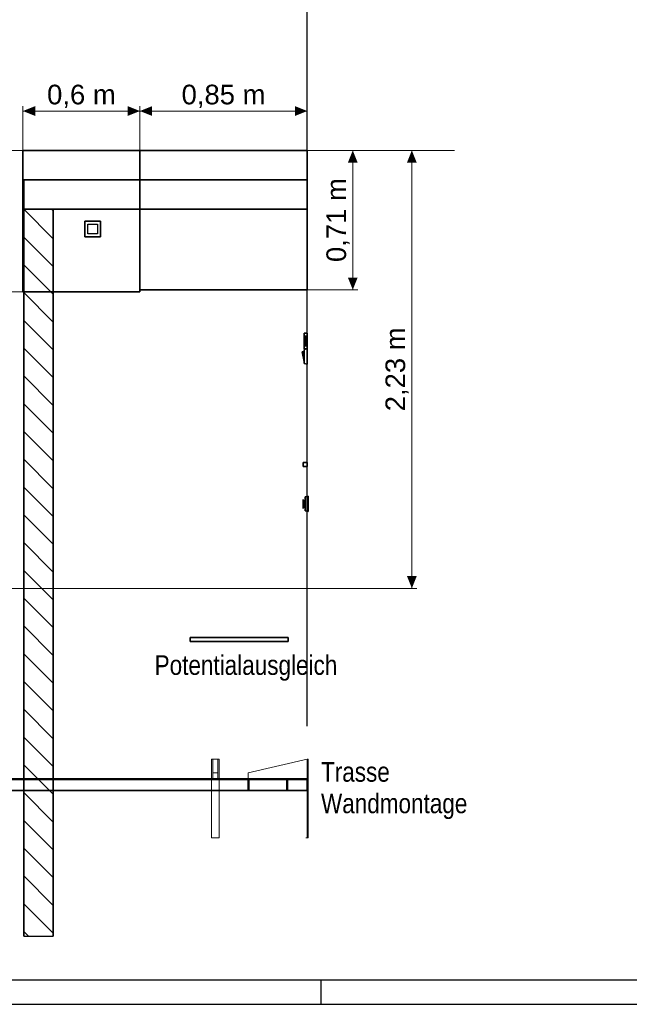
# Model space of a CAD drawing. Header units: millimetres. Extents: x -2000 to 82100, y -500 to 58900.
# Tile 3 of 21: x 31870 to 44284, y -500 to 19552. Entities that reach past the tile are written whole.
import ezdxf
from ezdxf.enums import TextEntityAlignment as Align

# ---------------------------------------------------------------- set-up
doc = ezdxf.new("R2010")
doc.units = ezdxf.units.MM
for name, color, linetype in [('Bemaßung', 7, 'Continuous'), ('ITB_ELT_EDV Wand', 96, 'Continuous'), ('ITB_ELT_Fundamenterder Bauteile', 94, 'Continuous'), ('ITB_ELT_GA Regelung', 6, 'Continuous'), ('ITB_ELT_Kabelbahn NN_NE', 194, 'Continuous'), ('ITB_ELT_Kabelkanal', 200, 'Continuous'), ('ITB_ELT_Schalter Wand', 134, 'Continuous'), ('ITB_ELT_Steckdosen 230V Wand', 134, 'Continuous'), ('ITB_XXX_Details', 7, 'Continuous'), ('ITB_XXX_Layout Rahmen', 18, 'Continuous'), ('ITB_XXX_TXT_Details', 7, 'Continuous'), ('KFP_Abdeckschraffur', 7, 'Continuous'), ('KFP_Bemaßung 1_50', 7, 'Continuous'), ('KFP_Brandschutz', 7, 'Continuous'), ('KFP_Durchbrüche', 7, 'Continuous'), ('KFP_Möblierung_festeinbauten_neubau', 7, 'Continuous'), ('KFP_Wand Innen', 7, 'Continuous'), ('Neubau_KFP_Bemaßung 1_50', 7, 'Continuous'), ('Neubau_KFP_Brandschutz', 7, 'Continuous'), ('Neubau_KFP_Möblierung', 7, 'Continuous'), ('Neubau_KFP_Wand Innen', 7, 'Continuous')]:
    doc.layers.add(name, color=color, linetype=linetype)
doc.styles.add('ARIAL', font='txt', dxfattribs={"height": 0.2})
doc.styles.add('Arial Narrow', font='txt', dxfattribs={"height": 0.2})

# ---------------------------------------------------------------- blocks, each defined once
blk = doc.blocks.new('Text-Text- Potentialausgleich-ID-30-103-132-1318')
at = {"layer": 'ITB_XXX_TXT_Details', "color": 7, "lineweight": 5, "style": 'Arial Narrow', "width": 0.999513}
blk.add_text('Potentialausgleich', height=400, dxfattribs=at).set_placement((0, 0), (3720, 0), align=Align.FIT)
blk = doc.blocks.new('Text-Text- Trasse--Wandmontage-ID-30-103-132-589')
at = {"layer": 'ITB_XXX_TXT_Details', "color": 7, "lineweight": 5, "style": 'Arial Narrow'}
for s, width, p, p2 in [('Trasse', 0.999389, (0, 0), (1401, 0)), ('Wandmontage', 0.999387, (0, -641), (2980, -641))]:
    blk.add_text(s, height=400, dxfattribs=dict(at, width=width)).set_placement(p, p2, align=Align.FIT)
blk = doc.blocks.new('Bemaßung-ID-30-103-132-795')
at = {"layer": 'Bemaßung', "lineweight": 5}
for points in [[(250, 3781), (0, 3681), (250, 3581)], [(2130, 3581), (2380, 3681), (2130, 3781)]]:
    blk.add_hatch(color=7, dxfattribs=at).paths.add_polyline_path(points)
at = {"layer": 'Bemaßung', "color": 7, "lineweight": 5}
for p, q in [((0, 3681), (0, 3781)), ((0, 3681), (2380, 3681)), ((0, 3681), (0, 0)), ((2380, 3681), (2380, 3781)), ((2380, 3681), (2380, 0))]:
    blk.add_line(p, q, dxfattribs=at)
at = {"layer": 'Bemaßung', "color": 7, "lineweight": 5, "style": 'ARIAL', "width": 1.000819}
blk.add_text('0,6 m', height=400, dxfattribs=at).set_placement((491, 3817), (1889, 3817), align=Align.FIT)
blk = doc.blocks.new('Bemaßung-ID-30-103-132-806')
at = {"layer": 'Bemaßung', "lineweight": 5}
for points in [[(250, 3781), (0, 3681), (250, 3581)], [(3158, 3581), (3408, 3681), (3158, 3781)]]:
    blk.add_hatch(color=7, dxfattribs=at).paths.add_polyline_path(points)
at = {"layer": 'Bemaßung', "color": 7, "lineweight": 5}
for p, q in [((0, 3681), (0, 3781)), ((0, 3681), (3408, 3681)), ((0, 3681), (0, 0)), ((3408, 3681), (3408, 3781)), ((3408, 3681), (3408, 40))]:
    blk.add_line(p, q, dxfattribs=at)
at = {"layer": 'Bemaßung', "color": 7, "lineweight": 5, "style": 'ARIAL', "width": 1.000892}
blk.add_text('0,85 m', height=400, dxfattribs=at).set_placement((850, 3817), (2558, 3817), align=Align.FIT)
blk = doc.blocks.new('Bemaßung-ID-30-103-132-975')
at = {"layer": 'Bemaßung', "lineweight": 5}
for points in [[(-2074, 2630), (-2174, 2880), (-2274, 2630)], [(-2274, 250), (-2174, 0), (-2074, 250)]]:
    blk.add_hatch(color=7, dxfattribs=at).paths.add_polyline_path(points)
at = {"layer": 'Bemaßung', "color": 7, "lineweight": 5}
for p, q in [((-2174, 2880), (-2274, 2880)), ((-2174, 0), (-2174, 2880)), ((-2174, 2880), (0, 2880)), ((-2174, 0), (-2274, 0)), ((-2174, 0), (0, 0))]:
    blk.add_line(p, q, dxfattribs=at)
at = {"layer": 'Bemaßung', "color": 7, "lineweight": 5, "style": 'ARIAL', "width": 1.000892}
blk.add_text('0,72 m', height=400, rotation=90, dxfattribs=at).set_placement((-2311, 586), (-2311, 2294), align=Align.FIT)
blk = doc.blocks.new('Bemaßung-ID-30-103-132-986')
at = {"layer": 'Bemaßung', "lineweight": 5}
for points in [[(1028, 2590), (928, 2840), (828, 2590)], [(828, 250), (928, 0), (1028, 250)]]:
    blk.add_hatch(color=7, dxfattribs=at).paths.add_polyline_path(points)
at = {"layer": 'Bemaßung', "color": 7, "lineweight": 5}
for p, q in [((928, 2840), (-2786, 2840)), ((928, 0), (928, 2840)), ((928, 2840), (1028, 2840)), ((928, 0), (0, 0)), ((928, 0), (1028, 0))]:
    blk.add_line(p, q, dxfattribs=at)
at = {"layer": 'Bemaßung', "color": 7, "lineweight": 5, "style": 'ARIAL', "width": 1.000892}
blk.add_text('0,71 m', height=400, rotation=90, dxfattribs=at).set_placement((791, 566), (791, 2274), align=Align.FIT)
blk = doc.blocks.new('Bemaßung-ID-30-103-132-997')
at = {"layer": 'Bemaßung', "lineweight": 5}
for points in [[(11267, 8670), (11167, 8920), (11067, 8670)], [(11067, 250), (11167, 0), (11267, 250)]]:
    blk.add_hatch(color=7, dxfattribs=at).paths.add_polyline_path(points)
at = {"layer": 'Bemaßung', "color": 7, "lineweight": 5}
for p, q in [((11167, 8920), (0, 8920)), ((11167, 0), (11167, 8920)), ((11167, 8920), (11267, 8920)), ((11167, 0), (0, 0)), ((11167, 0), (11267, 0))]:
    blk.add_line(p, q, dxfattribs=at)
at = {"layer": 'Bemaßung', "color": 7, "lineweight": 5, "style": 'ARIAL', "width": 1.000892}
blk.add_text('2,23 m', height=400, rotation=90, dxfattribs=at).set_placement((11030, 3606), (11030, 5314), align=Align.FIT)
blk = doc.blocks.new('Blätter-ID-30-103-132-141')
at = {"layer": 'ITB_XXX_Layout Rahmen', "color": 7, "lineweight": 30}
blk.add_line((38000, 0), (38000, -500), dxfattribs=at)
for points in [[(-2000, 58900), (-2000, -500), (82100, -500), (82100, 58900), (-2000, 58900)], [(0, 58400), (0, 0), (81600, 0), (81600, 58400), (0, 58400)]]:
    blk.add_lwpolyline(points, dxfattribs=at)

msp = doc.modelspace()

# ---------------------------------------------------------------- hatches: boundary and pattern name
at = {"layer": 'KFP_Möblierung_festeinbauten_neubau', "lineweight": 5, "true_color": 0x5a5d5a}
for points in [[(40076, 16891), (40115, 16891), (40076, 16891), (40047, 16891), (39916, 16891), (40040, 16891)], [(40404, 16891), (40459, 16891), (40470, 16891), (40512, 16891), (40556, 16891), (40478, 16891), (40550, 16891), (40508, 16891), (40473, 16891), (40471, 16891), (40470, 16891), (40468, 16891), (40466, 16891), (40464, 16891), (40462, 16891), (40459, 16891), (40457, 16891), (40456, 16891), (40454, 16891), (40452, 16891), (40451, 16891), (40449, 16891), (40447, 16891), (40445, 16891), (40443, 16891), (40411, 16891), (40367, 16891), (40437, 16891), (40361, 16891)]]:
    msp.add_hatch(color=251, dxfattribs=at).paths.add_polyline_path(points)
h = msp.add_hatch(color=251, dxfattribs=at)
h.paths.add_polyline_path([(40333, 16891), (40332, 16891), (40331, 16891), (40330, 16891), (40329, 16891), (40327, 16891), (40326, 16891), (40324, 16891), (40323, 16891), (40321, 16891), (40319, 16891), (40317, 16891), (40314, 16891), (40312, 16891), (40309, 16891), (40307, 16891), (40304, 16891), (40301, 16891), (40298, 16891), (40295, 16891), (40292, 16891), (40289, 16891), (40285, 16891), (40282, 16891), (40278, 16891), (40275, 16891), (40271, 16891), (40267, 16891), (40264, 16891), (40260, 16891), (40256, 16891), (40252, 16891), (40246, 16891), (40241, 16891), (40235, 16891), (40230, 16891), (40225, 16891), (40220, 16891), (40215, 16891), (40211, 16891), (40206, 16891), (40202, 16891), (40197, 16891), (40193, 16891), (40189, 16891), (40185, 16891), (40182, 16891), (40178, 16891), (40176, 16891), (40174, 16891), (40173, 16891), (40171, 16891), (40170, 16891), (40168, 16891), (40167, 16891), (40165, 16891), (40164, 16891), (40163, 16891), (40161, 16891), (40160, 16891), (40159, 16891), (40158, 16891), (40157, 16891), (40156, 16891), (40155, 16891), (40154, 16891), (40154, 16891), (40153, 16891), (40152, 16891), (40152, 16891), (40151, 16891), (40151, 16891), (40150, 16891), (40150, 16891), (40150, 16891), (40149, 16891), (40149, 16891), (40149, 16891), (40149, 16891), (40149, 16891), (40149, 16891), (40149, 16891), (40149, 16891), (40149, 16891), (40150, 16891), (40150, 16891), (40150, 16891), (40151, 16891), (40151, 16891), (40152, 16891), (40152, 16891), (40153, 16891), (40154, 16891), (40154, 16891), (40155, 16891), (40156, 16891), (40157, 16891), (40158, 16891), (40159, 16891), (40160, 16891), (40161, 16891), (40162, 16891), (40164, 16891), (40165, 16891), (40166, 16891), (40168, 16891), (40169, 16891), (40171, 16891), (40172, 16891), (40174, 16891), (40175, 16891), (40177, 16891), (40181, 16891), (40184, 16891), (40188, 16891), (40192, 16891), (40196, 16891), (40200, 16891), (40205, 16891), (40209, 16891), (40214, 16891), (40218, 16891), (40223, 16891), (40228, 16891), (40233, 16891), (40238, 16891), (40243, 16891), (40249, 16891), (40252, 16891), (40255, 16891), (40258, 16891), (40261, 16891), (40264, 16891), (40266, 16891), (40269, 16891), (40272, 16891), (40275, 16891), (40277, 16891), (40280, 16891), (40283, 16891), (40285, 16891), (40288, 16891), (40291, 16891), (40293, 16891), (40296, 16891), (40298, 16891), (40300, 16891), (40303, 16891), (40305, 16891), (40307, 16891), (40309, 16891), (40311, 16891), (40313, 16891), (40315, 16891), (40317, 16891), (40319, 16891), (40321, 16891), (40323, 16891), (40324, 16891), (40326, 16891), (40327, 16891), (40329, 16891), (40330, 16891), (40331, 16891), (40333, 16891), (40334, 16891), (40335, 16891), (40335, 16891), (40336, 16891), (40337, 16891), (40337, 16891), (40338, 16891), (40338, 16891), (40338, 16891), (40339, 16891), (40339, 16891), (40339, 16891), (40338, 16891), (40338, 16891), (40337, 16891), (40336, 16891), (40335, 16891), (40334, 16891), (40332, 16891), (40331, 16891), (40329, 16891), (40327, 16891), (40324, 16891), (40322, 16891), (40319, 16891), (40316, 16891), (40313, 16891), (40310, 16891), (40307, 16891), (40303, 16891), (40300, 16891), (40296, 16891), (40293, 16891), (40289, 16891), (40286, 16891), (40282, 16891), (40278, 16891), (40274, 16891), (40270, 16891), (40266, 16891), (40262, 16891), (40258, 16891), (40254, 16891), (40251, 16891), (40249, 16891), (40246, 16891), (40243, 16891), (40241, 16891), (40239, 16891), (40236, 16891), (40234, 16891), (40231, 16891), (40229, 16891), (40226, 16891), (40224, 16891), (40222, 16891), (40219, 16891), (40217, 16891), (40215, 16891), (40210, 16891), (40206, 16891), (40202, 16891), (40198, 16891), (40194, 16891), (40191, 16891), (40187, 16891), (40184, 16891), (40184, 16891), (40184, 16891), (40185, 16891), (40185, 16891), (40186, 16891), (40186, 16891), (40187, 16891), (40188, 16891), (40189, 16891), (40191, 16891), (40192, 16891), (40193, 16891), (40195, 16891), (40197, 16891), (40198, 16891), (40200, 16891), (40203, 16891), (40205, 16891), (40208, 16891), (40210, 16891), (40213, 16891), (40216, 16891), (40219, 16891), (40222, 16891), (40225, 16891), (40228, 16891), (40232, 16891), (40235, 16891), (40239, 16891), (40242, 16891), (40246, 16891), (40250, 16891), (40252, 16891), (40255, 16891), (40257, 16891), (40259, 16891), (40261, 16891), (40264, 16891), (40266, 16891), (40268, 16891), (40270, 16891), (40272, 16891), (40274, 16891), (40276, 16891), (40278, 16891), (40280, 16891), (40282, 16891), (40284, 16891), (40285, 16891), (40286, 16891), (40287, 16891), (40288, 16891), (40289, 16891), (40290, 16891), (40291, 16891), (40292, 16891), (40293, 16891), (40294, 16891), (40295, 16891), (40296, 16891), (40296, 16891), (40297, 16891), (40298, 16891), (40298, 16891), (40333, 16891)])
h.paths.add_polyline_path([(40190, 16891), (40190, 16891), (40190, 16891), (40191, 16891), (40191, 16891), (40192, 16891), (40193, 16891), (40194, 16891), (40195, 16891), (40196, 16891), (40198, 16891), (40199, 16891), (40201, 16891), (40203, 16891), (40205, 16891), (40207, 16891), (40209, 16891), (40211, 16891), (40213, 16891), (40216, 16891), (40218, 16891), (40220, 16891), (40223, 16891), (40225, 16891), (40228, 16891), (40230, 16891), (40233, 16891), (40236, 16891), (40238, 16891), (40241, 16891), (40244, 16891), (40247, 16891), (40250, 16891), (40252, 16891), (40255, 16891), (40258, 16891), (40261, 16891), (40263, 16891), (40266, 16891), (40268, 16891), (40271, 16891), (40273, 16891), (40275, 16891), (40278, 16891), (40280, 16891), (40282, 16891), (40284, 16891), (40286, 16891), (40288, 16891), (40290, 16891), (40292, 16891), (40293, 16891), (40295, 16891), (40296, 16891), (40297, 16891), (40299, 16891), (40299, 16891), (40300, 16891), (40301, 16891), (40302, 16891), (40302, 16891), (40302, 16891), (40303, 16891), (40303, 16891), (40303, 16891), (40302, 16891), (40302, 16891), (40302, 16891), (40301, 16891), (40300, 16891), (40299, 16891), (40299, 16891), (40297, 16891), (40296, 16891), (40295, 16891), (40293, 16891), (40292, 16891), (40290, 16891), (40288, 16891), (40286, 16891), (40284, 16891), (40282, 16891), (40280, 16891), (40278, 16891), (40276, 16891), (40273, 16891), (40271, 16891), (40269, 16891), (40266, 16891), (40264, 16891), (40262, 16891), (40259, 16891), (40257, 16891), (40254, 16891), (40252, 16891), (40249, 16891), (40246, 16891), (40243, 16891), (40240, 16891), (40238, 16891), (40235, 16891), (40232, 16891), (40229, 16891), (40227, 16891), (40224, 16891), (40222, 16891), (40219, 16891), (40217, 16891), (40214, 16891), (40212, 16891), (40210, 16891), (40207, 16891), (40205, 16891), (40203, 16891), (40201, 16891), (40200, 16891), (40198, 16891), (40197, 16891), (40195, 16891), (40194, 16891), (40193, 16891), (40192, 16891), (40191, 16891), (40191, 16891), (40190, 16891), (40190, 16891), (40190, 16891), (40190, 16891)], flags=0)
h = msp.add_hatch(color=251, dxfattribs=at)
h.paths.add_polyline_path([(40728, 16891), (40725, 16891), (40722, 16891), (40719, 16891), (40716, 16891), (40712, 16891), (40709, 16891), (40706, 16891), (40702, 16891), (40699, 16891), (40695, 16891), (40691, 16891), (40688, 16891), (40684, 16891), (40680, 16891), (40676, 16891), (40670, 16891), (40665, 16891), (40659, 16891), (40654, 16891), (40649, 16891), (40644, 16891), (40639, 16891), (40635, 16891), (40630, 16891), (40626, 16891), (40621, 16891), (40617, 16891), (40613, 16891), (40609, 16891), (40605, 16891), (40602, 16891), (40600, 16891), (40598, 16891), (40597, 16891), (40595, 16891), (40593, 16891), (40592, 16891), (40590, 16891), (40589, 16891), (40588, 16891), (40587, 16891), (40585, 16891), (40584, 16891), (40583, 16891), (40582, 16891), (40581, 16891), (40580, 16891), (40579, 16891), (40578, 16891), (40578, 16891), (40577, 16891), (40576, 16891), (40576, 16891), (40575, 16891), (40575, 16891), (40574, 16891), (40574, 16891), (40574, 16891), (40573, 16891), (40573, 16891), (40573, 16891), (40573, 16891), (40573, 16891), (40573, 16891), (40573, 16891), (40573, 16891), (40573, 16891), (40574, 16891), (40574, 16891), (40574, 16891), (40575, 16891), (40575, 16891), (40576, 16891), (40576, 16891), (40577, 16891), (40578, 16891), (40578, 16891), (40579, 16891), (40580, 16891), (40581, 16891), (40582, 16891), (40583, 16891), (40584, 16891), (40585, 16891), (40586, 16891), (40587, 16891), (40589, 16891), (40590, 16891), (40591, 16891), (40593, 16891), (40594, 16891), (40596, 16891), (40598, 16891), (40599, 16891), (40601, 16891), (40605, 16891), (40608, 16891), (40612, 16891), (40616, 16891), (40620, 16891), (40624, 16891), (40629, 16891), (40633, 16891), (40638, 16891), (40642, 16891), (40647, 16891), (40652, 16891), (40657, 16891), (40662, 16891), (40667, 16891), (40673, 16891), (40676, 16891), (40679, 16891), (40682, 16891), (40685, 16891), (40687, 16891), (40690, 16891), (40693, 16891), (40696, 16891), (40699, 16891), (40701, 16891), (40704, 16891), (40707, 16891), (40709, 16891), (40712, 16891), (40714, 16891), (40717, 16891), (40719, 16891), (40722, 16891), (40724, 16891), (40727, 16891), (40728, 16891), (40728, 16891), (40727, 16891), (40724, 16891), (40720, 16891), (40717, 16891), (40713, 16891), (40710, 16891), (40706, 16891), (40702, 16891), (40698, 16891), (40694, 16891), (40690, 16891), (40686, 16891), (40682, 16891), (40678, 16891), (40675, 16891), (40672, 16891), (40670, 16891), (40667, 16891), (40665, 16891), (40662, 16891), (40660, 16891), (40658, 16891), (40655, 16891), (40653, 16891), (40650, 16891), (40648, 16891), (40646, 16891), (40643, 16891), (40641, 16891), (40639, 16891), (40634, 16891), (40630, 16891), (40626, 16891), (40622, 16891), (40618, 16891), (40614, 16891), (40611, 16891), (40608, 16891), (40608, 16891), (40608, 16891), (40609, 16891), (40609, 16891), (40610, 16891), (40610, 16891), (40611, 16891), (40612, 16891), (40613, 16891), (40614, 16891), (40616, 16891), (40617, 16891), (40619, 16891), (40620, 16891), (40622, 16891), (40624, 16891), (40627, 16891), (40629, 16891), (40632, 16891), (40634, 16891), (40637, 16891), (40640, 16891), (40643, 16891), (40646, 16891), (40649, 16891), (40652, 16891), (40656, 16891), (40659, 16891), (40662, 16891), (40666, 16891), (40670, 16891), (40674, 16891), (40676, 16891), (40678, 16891), (40681, 16891), (40683, 16891), (40685, 16891), (40688, 16891), (40690, 16891), (40692, 16891), (40694, 16891), (40696, 16891), (40698, 16891), (40700, 16891), (40702, 16891), (40704, 16891), (40706, 16891), (40707, 16891), (40709, 16891), (40710, 16891), (40711, 16891), (40712, 16891), (40713, 16891), (40714, 16891), (40715, 16891), (40716, 16891), (40717, 16891), (40718, 16891), (40719, 16891), (40719, 16891), (40720, 16891), (40721, 16891), (40722, 16891), (40722, 16891), (40728, 16891)])
h.paths.add_polyline_path([(40725, 16891), (40726, 16891), (40726, 16891), (40726, 16891), (40726, 16891), (40726, 16891), (40726, 16891), (40726, 16891), (40725, 16891), (40725, 16891), (40724, 16891), (40723, 16891), (40722, 16891), (40721, 16891), (40720, 16891), (40719, 16891), (40717, 16891), (40716, 16891), (40714, 16891), (40712, 16891), (40710, 16891), (40708, 16891), (40706, 16891), (40704, 16891), (40702, 16891), (40699, 16891), (40697, 16891), (40695, 16891), (40693, 16891), (40690, 16891), (40688, 16891), (40686, 16891), (40683, 16891), (40681, 16891), (40678, 16891), (40676, 16891), (40673, 16891), (40670, 16891), (40667, 16891), (40664, 16891), (40662, 16891), (40659, 16891), (40656, 16891), (40653, 16891), (40651, 16891), (40648, 16891), (40646, 16891), (40643, 16891), (40641, 16891), (40638, 16891), (40636, 16891), (40634, 16891), (40631, 16891), (40629, 16891), (40627, 16891), (40625, 16891), (40624, 16891), (40622, 16891), (40620, 16891), (40619, 16891), (40618, 16891), (40617, 16891), (40616, 16891), (40615, 16891), (40615, 16891), (40614, 16891), (40614, 16891), (40614, 16891), (40613, 16891), (40614, 16891), (40614, 16891), (40614, 16891), (40615, 16891), (40615, 16891), (40616, 16891), (40617, 16891), (40618, 16891), (40619, 16891), (40620, 16891), (40622, 16891), (40623, 16891), (40625, 16891), (40627, 16891), (40628, 16891), (40631, 16891), (40633, 16891), (40635, 16891), (40637, 16891), (40639, 16891), (40642, 16891), (40644, 16891), (40647, 16891), (40649, 16891), (40652, 16891), (40654, 16891), (40657, 16891), (40659, 16891), (40662, 16891), (40665, 16891), (40668, 16891), (40671, 16891), (40673, 16891), (40676, 16891), (40679, 16891), (40682, 16891), (40685, 16891), (40687, 16891), (40690, 16891), (40692, 16891), (40695, 16891), (40697, 16891), (40699, 16891), (40702, 16891), (40704, 16891), (40706, 16891), (40708, 16891), (40710, 16891), (40712, 16891), (40714, 16891), (40716, 16891), (40717, 16891), (40719, 16891), (40720, 16891), (40721, 16891), (40722, 16891), (40723, 16891), (40724, 16891), (40725, 16891)], flags=0)
at = {"layer": 'Neubau_KFP_Wand Innen', "lineweight": 5, "true_color": 0x5a5d5a}
msp.add_hatch(color=251, dxfattribs=at).paths.add_polyline_path([(37354, 16891), (37415, 16891), (37869, 16891)])

# ---------------------------------------------------------------- linework, layer by layer
at = {"layer": 'ITB_ELT_EDV Wand', "color": 94, "lineweight": 30}
for points in [[(33515, 15451), (33195, 15451), (33195, 15451), (33515, 15451), (33515, 15451)], [(33195, 15131), (33195, 15451), (33515, 15451), (33515, 15131), (33195, 15131)], [(33515, 15131), (33515, 15451), (33195, 15451), (33195, 15131), (33515, 15131)], [(33195, 15131), (33195, 15451), (33195, 15451), (33195, 15131), (33195, 15131)], [(33515, 15131), (33515, 15451), (33515, 15451), (33515, 15131), (33515, 15131)], [(33255, 15191), (33255, 15391), (33455, 15391), (33455, 15191), (33255, 15191)], [(33195, 15131), (33195, 15131), (33515, 15131), (33515, 15131), (33195, 15131)]]:
    msp.add_lwpolyline(points, dxfattribs=at)
at = {"layer": 'ITB_ELT_Fundamenterder Bauteile', "color": 92, "lineweight": 30}
for points in [[(37339, 6971), (35339, 6971), (37339, 6971)], [(35339, 6891), (35339, 6971), (37339, 6971), (37339, 6891), (35339, 6891)], [(37339, 6891), (37339, 6971), (35339, 6971), (35339, 6891), (37339, 6891)], [(35339, 6891), (35339, 6971), (35339, 6891)], [(35339, 6891), (37339, 6891), (35339, 6891)], [(35596, 6891), (35599, 6891), (35596, 6891), (35587, 6891), (35574, 6891), (35557, 6891), (35539, 6891), (35520, 6891), (35504, 6891), (35490, 6891), (35482, 6891), (35479, 6891), (35482, 6891), (35490, 6891), (35504, 6891), (35520, 6891), (35539, 6891), (35557, 6891), (35574, 6891), (35587, 6891), (35596, 6891)], [(35796, 6891), (35799, 6891), (35796, 6891), (35787, 6891), (35774, 6891), (35757, 6891), (35739, 6891), (35720, 6891), (35704, 6891), (35690, 6891), (35682, 6891), (35679, 6891), (35682, 6891), (35690, 6891), (35704, 6891), (35720, 6891), (35739, 6891), (35757, 6891), (35774, 6891), (35787, 6891), (35796, 6891)], [(35996, 6891), (35999, 6891), (35996, 6891), (35987, 6891), (35974, 6891), (35957, 6891), (35939, 6891), (35920, 6891), (35904, 6891), (35890, 6891), (35882, 6891), (35879, 6891), (35882, 6891), (35890, 6891), (35904, 6891), (35920, 6891), (35939, 6891), (35957, 6891), (35974, 6891), (35987, 6891), (35996, 6891)], [(36196, 6891), (36199, 6891), (36196, 6891), (36187, 6891), (36174, 6891), (36157, 6891), (36139, 6891), (36120, 6891), (36104, 6891), (36090, 6891), (36082, 6891), (36079, 6891), (36082, 6891), (36090, 6891), (36104, 6891), (36120, 6891), (36139, 6891), (36157, 6891), (36174, 6891), (36187, 6891), (36196, 6891)], [(36396, 6891), (36399, 6891), (36396, 6891), (36387, 6891), (36374, 6891), (36357, 6891), (36339, 6891), (36320, 6891), (36304, 6891), (36290, 6891), (36282, 6891), (36279, 6891), (36282, 6891), (36290, 6891), (36304, 6891), (36320, 6891), (36339, 6891), (36357, 6891), (36374, 6891), (36387, 6891), (36396, 6891)], [(36596, 6891), (36599, 6891), (36596, 6891), (36587, 6891), (36574, 6891), (36557, 6891), (36539, 6891), (36520, 6891), (36504, 6891), (36490, 6891), (36482, 6891), (36479, 6891), (36482, 6891), (36490, 6891), (36504, 6891), (36520, 6891), (36539, 6891), (36557, 6891), (36574, 6891), (36587, 6891), (36596, 6891)], [(36796, 6891), (36799, 6891), (36796, 6891), (36787, 6891), (36774, 6891), (36757, 6891), (36739, 6891), (36720, 6891), (36704, 6891), (36690, 6891), (36682, 6891), (36679, 6891), (36682, 6891), (36690, 6891), (36704, 6891), (36720, 6891), (36739, 6891), (36757, 6891), (36774, 6891), (36787, 6891), (36796, 6891)], [(36996, 6891), (36999, 6891), (36996, 6891), (36987, 6891), (36974, 6891), (36957, 6891), (36939, 6891), (36920, 6891), (36904, 6891), (36890, 6891), (36882, 6891), (36879, 6891), (36882, 6891), (36890, 6891), (36904, 6891), (36920, 6891), (36939, 6891), (36957, 6891), (36974, 6891), (36987, 6891), (36996, 6891)], [(37196, 6891), (37199, 6891), (37196, 6891), (37187, 6891), (37174, 6891), (37157, 6891), (37139, 6891), (37120, 6891), (37104, 6891), (37090, 6891), (37082, 6891), (37079, 6891), (37082, 6891), (37090, 6891), (37104, 6891), (37120, 6891), (37139, 6891), (37157, 6891), (37174, 6891), (37187, 6891), (37196, 6891)], [(37339, 6891), (37339, 6971), (37339, 6891)]]:
    msp.add_lwpolyline(points, dxfattribs=at)
at = {"layer": 'ITB_ELT_GA Regelung', "color": 210, "lineweight": 30}
for points in [[(37723, 10531), (37643, 10531), (37723, 10531)], [(37643, 10451), (37643, 10531), (37643, 10451)], [(37723, 10451), (37723, 10531), (37643, 10531), (37643, 10451), (37723, 10451)], [(37643, 10451), (37643, 10531), (37723, 10531), (37723, 10451), (37643, 10451)], [(37643, 10451), (37723, 10451), (37643, 10451)], [(37723, 10451), (37723, 10531), (37723, 10451)]]:
    msp.add_lwpolyline(points, dxfattribs=at)
at = {"layer": 'ITB_ELT_Kabelbahn NN_NE', "color": 192, "lineweight": 30}
for p, q in [((37323, 16891), (37323, 16891)), ((32066, 4075), (30866, 4075)), ((30934, 4075), (32134, 4075)), ((33197, 4075), (31997, 4075)), ((32066, 4075), (33266, 4075)), ((34329, 4075), (33129, 4075)), ((33197, 4075), (34397, 4075)), ((35460, 4075), (34260, 4075)), ((34329, 4075), (35529, 4075)), ((36591, 4075), (35391, 4075)), ((35460, 4075), (36660, 4075)), ((37723, 4075), (36523, 4075)), ((37323, 4075), (36523, 4075)), ((37323, 4075), (36523, 4075)), ((37323, 4075), (36523, 4075)), ((37323, 4075), (36523, 4075)), ((37323, 4075), (36523, 4075)), ((37323, 4075), (36523, 4075)), ((36591, 4075), (37723, 4075)), ((37323, 4075), (37315, 4075)), ((37723, 4075), (37654, 4075)), ((37723, 4075), (37723, 4075))]:
    msp.add_line(p, q, dxfattribs=at)
at = {"layer": 'ITB_ELT_Kabelbahn NN_NE', "color": 192, "lineweight": 15}
for p, q in [((35805, 2891), (35805, 2891)), ((35905, 2891), (35805, 2891)), ((35905, 2891), (35905, 2891)), ((37747, 2891), (37699, 2891)), ((37747, 2891), (37699, 2891)), ((37747, 2891), (37747, 2891))]:
    msp.add_line(p, q, dxfattribs=at)
for points in [[(35775, 2891), (35775, 4491), (35775, 2891)], [(35775, 2891), (35935, 2891), (35935, 4491), (35775, 4491), (35775, 2891)], [(35805, 4211), (35805, 4091), (35805, 4091), (35805, 4491), (35805, 4211)], [(35805, 4211), (35905, 4211), (35905, 4491), (35805, 4491), (35805, 4211)], [(35905, 4211), (35905, 4091), (35905, 4091), (35905, 4491), (35905, 4211)], [(35935, 2891), (35935, 4491), (35935, 2891)], [(37723, 4091), (37723, 4491), (36523, 4211), (36523, 4091), (37723, 4091)], [(37723, 4091), (37723, 4491), (36523, 4211), (36523, 4091), (37723, 4091)], [(37723, 2891), (37723, 4491), (37747, 4491), (37747, 2891), (37723, 2891)], [(37723, 2891), (37723, 4491), (37747, 4491), (37747, 2891), (37723, 2891)], [(37723, 2891), (37723, 4491), (37723, 2891)], [(37723, 4091), (37723, 4491), (37723, 4091)], [(35805, 4211), (35905, 4211), (35905, 4091), (35805, 4091), (35805, 4211)], [(35805, 4091), (35905, 4091), (35905, 4091), (35805, 4091), (35805, 4091)], [(37723, 4091), (36523, 4091), (37723, 4091)], [(37723, 4091), (36523, 4091), (37723, 4091)], [(35775, 2891), (35935, 2891), (35775, 2891)], [(35775, 2891), (35935, 2891), (35775, 2891)], [(35805, 2891), (35905, 2891), (35805, 2891)], [(35805, 2891), (35905, 2891), (35805, 2891)], [(37747, 2891), (37699, 2891), (37747, 2891)], [(37747, 2891), (37699, 2891), (37747, 2891)], [(37723, 2891), (37747, 2891), (37723, 2891)], [(37723, 2891), (37747, 2891), (37723, 2891)]]:
    msp.add_lwpolyline(points, dxfattribs=at)
at = {"layer": 'ITB_ELT_Kabelbahn NN_NE', "color": 192, "lineweight": 30}
for points in [[(26955, 3851), (37723, 3851), (37723, 4091), (26955, 4091), (26955, 3851)], [(26955, 4091), (37723, 4091), (37723, 4091), (26955, 4091), (26955, 4091)], [(26955, 4091), (37723, 4091), (37723, 3851), (26955, 3851), (26955, 4091)], [(26955, 3851), (37723, 3851), (37723, 4079), (26955, 4079), (26955, 3851)], [(26955, 4079), (37723, 4079), (37723, 4079), (26955, 4079), (26955, 4079)], [(26955, 4079), (37723, 4079), (37723, 3851), (26955, 3851), (26955, 4079)], [(37723, 4075), (37723, 4075), (26955, 4075), (26955, 4075), (37723, 4075)], [(37323, 4091), (37323, 4091), (36523, 4091), (36523, 4091), (37323, 4091)], [(36523, 3851), (36523, 3851), (36523, 4091), (36523, 4091), (36523, 3851)], [(37323, 4075), (37323, 4075), (36523, 4075), (36523, 4075), (37323, 4075)], [(36535, 4079), (36535, 4079), (36535, 3851), (36535, 3851), (36535, 4079)], [(37311, 4079), (37311, 4079), (36535, 4079), (36535, 4079), (37311, 4079)], [(37311, 3851), (37311, 3851), (37311, 4079), (37311, 4079), (37311, 3851)], [(37323, 4091), (37323, 4091), (37323, 3851), (37323, 3851), (37323, 4091)], [(26955, 3851), (37723, 3851), (26955, 3851)], [(26955, 3851), (37723, 3851), (26955, 3851)], [(36535, 3851), (36535, 3851), (36523, 3851), (36523, 3851), (36535, 3851)], [(37323, 3851), (37323, 3851), (37311, 3851), (37311, 3851), (37323, 3851)]]:
    msp.add_lwpolyline(points, dxfattribs=at)
at = {"layer": 'ITB_ELT_Kabelkanal', "color": 200, "lineweight": 30}
for p, q in [((31955, 15691), (32555, 15091)), ((32066, 15691), (31955, 15691)), ((32632, 15691), (32392, 15691)), ((32521, 15691), (32555, 15657)), ((33197, 15691), (32957, 15691)), ((33763, 15691), (33523, 15691)), ((34329, 15691), (34089, 15691)), ((34894, 15691), (34654, 15691)), ((35460, 15691), (35220, 15691)), ((36026, 15691), (35786, 15691)), ((36591, 15691), (36351, 15691)), ((37157, 15691), (36917, 15691)), ((37723, 15691), (37483, 15691)), ((31955, 15125), (32555, 14525)), ((31955, 14560), (32555, 13960)), ((31955, 13994), (32555, 13394)), ((31955, 13428), (32555, 12828)), ((31955, 12863), (32555, 12263)), ((31955, 12297), (32555, 11697)), ((31955, 11731), (32555, 11131)), ((31955, 11166), (32555, 10566)), ((31955, 10600), (32555, 10000)), ((31955, 10034), (32555, 9434)), ((31955, 9469), (32555, 8869)), ((31955, 8903), (32555, 8303)), ((31955, 8337), (32555, 7737)), ((31955, 7772), (32555, 7172)), ((31955, 7206), (32555, 6606)), ((31955, 6640), (32555, 6040)), ((31955, 6074), (32555, 5474)), ((31955, 5509), (32555, 4909)), ((31955, 4943), (32555, 4343)), ((31955, 4377), (32555, 3777)), ((31955, 3812), (32555, 3212)), ((31955, 3246), (32555, 2646)), ((31955, 2680), (32555, 2080)), ((31955, 2115), (32555, 1515)), ((31955, 1549), (32555, 949)), ((31955, 983), (32047, 891))]:
    msp.add_line(p, q, dxfattribs=at)
for points in [[(37723, 16291), (37723, 16291), (31955, 16291), (31955, 16291), (37723, 16291)], [(37723, 15691), (37723, 16291), (31955, 16291), (31955, 15691), (37723, 15691)], [(37723, 15691), (37723, 16291), (31955, 16291), (31955, 15691), (37723, 15691)], [(32555, 15691), (31955, 15691), (31955, 891), (32555, 891), (32555, 15691)], [(31955, 15691), (31955, 15691), (31955, 891), (31955, 891), (31955, 15691)], [(32555, 15691), (31955, 15691), (31955, 891), (32555, 891), (32555, 15691)], [(37723, 15691), (37723, 15691), (31955, 15691), (31955, 15691), (37723, 15691)], [(32555, 15691), (32555, 15691), (32555, 891), (32555, 891), (32555, 15691)]]:
    msp.add_lwpolyline(points, dxfattribs=at)
at = {"layer": 'ITB_ELT_Schalter Wand', "color": 132, "lineweight": 30}
for points in [[(37723, 12847), (37663, 12833), (37723, 12847)], [(37723, 12847), (37663, 12833), (37663, 12550), (37723, 12536), (37723, 12847)], [(37723, 12536), (37663, 12550), (37663, 12833), (37723, 12847), (37723, 12536)], [(37723, 12536), (37723, 12847), (37723, 12536)], [(37663, 12591), (37623, 12791), (37663, 12591)], [(37623, 12791), (37663, 12791), (37663, 12591), (37623, 12791)], [(37663, 12791), (37623, 12791), (37663, 12791)], [(37663, 12591), (37663, 12791), (37623, 12791), (37663, 12591)], [(37663, 12833), (37663, 12550), (37663, 12833)], [(37723, 12536), (37663, 12550), (37723, 12536)], [(37745, 9847), (37685, 9833), (37745, 9847)], [(37745, 9847), (37685, 9833), (37685, 9550), (37745, 9536), (37745, 9847)], [(37745, 9536), (37685, 9550), (37685, 9833), (37745, 9847), (37745, 9536)], [(37685, 9833), (37685, 9550), (37685, 9833)], [(37745, 9536), (37745, 9847), (37745, 9536)], [(37645, 9779), (37641, 9775), (37641, 9779), (37645, 9783), (37645, 9779)], [(37645, 9783), (37641, 9779), (37641, 9775), (37645, 9779), (37645, 9783)], [(37645, 9766), (37641, 9762), (37641, 9775), (37645, 9779), (37645, 9766)], [(37645, 9779), (37641, 9775), (37641, 9762), (37645, 9766), (37645, 9779)], [(37641, 9691), (37641, 9718), (37641, 9743), (37641, 9762), (37641, 9775), (37641, 9779), (37641, 9775), (37641, 9762), (37641, 9743), (37641, 9718), (37641, 9691), (37641, 9664), (37641, 9639), (37641, 9620), (37641, 9607), (37641, 9603), (37641, 9607), (37641, 9620), (37641, 9639), (37641, 9664), (37641, 9691)], [(37645, 9745), (37641, 9743), (37641, 9762), (37645, 9766), (37645, 9745)], [(37645, 9766), (37641, 9762), (37641, 9743), (37645, 9745), (37645, 9766)], [(37645, 9720), (37641, 9718), (37641, 9743), (37645, 9745), (37645, 9720)], [(37645, 9745), (37641, 9743), (37641, 9718), (37645, 9720), (37645, 9745)], [(37645, 9691), (37641, 9691), (37641, 9718), (37645, 9720), (37645, 9691)], [(37645, 9720), (37641, 9718), (37641, 9691), (37645, 9691), (37645, 9720)], [(37645, 9691), (37641, 9691), (37641, 9664), (37645, 9663), (37645, 9691)], [(37645, 9663), (37641, 9664), (37641, 9691), (37645, 9691), (37645, 9663)], [(37645, 9663), (37641, 9664), (37641, 9639), (37645, 9637), (37645, 9663)], [(37645, 9637), (37641, 9639), (37641, 9664), (37645, 9663), (37645, 9637)], [(37645, 9637), (37641, 9639), (37641, 9620), (37645, 9617), (37645, 9637)], [(37645, 9617), (37641, 9620), (37641, 9639), (37645, 9637), (37645, 9617)], [(37645, 9720), (37645, 9691), (37645, 9663), (37645, 9637), (37645, 9617), (37645, 9604), (37645, 9599), (37645, 9604), (37645, 9617), (37645, 9637), (37645, 9663), (37645, 9691), (37645, 9720), (37645, 9745), (37645, 9766), (37645, 9779), (37645, 9783), (37645, 9779), (37645, 9766), (37645, 9745), (37645, 9720)], [(37645, 9691), (37645, 9711), (37645, 9729), (37645, 9743), (37645, 9752), (37645, 9755), (37645, 9752), (37645, 9743), (37645, 9729), (37645, 9711), (37645, 9691), (37645, 9671), (37645, 9654), (37645, 9639), (37645, 9630), (37645, 9627), (37645, 9630), (37645, 9639), (37645, 9654), (37645, 9671), (37645, 9691)], [(37685, 9752), (37645, 9752), (37645, 9755), (37685, 9755), (37685, 9752)], [(37685, 9755), (37645, 9755), (37645, 9752), (37685, 9752), (37685, 9755)], [(37685, 9743), (37645, 9743), (37645, 9752), (37685, 9752), (37685, 9743)], [(37685, 9752), (37645, 9752), (37645, 9743), (37685, 9743), (37685, 9752)], [(37685, 9729), (37645, 9729), (37645, 9743), (37685, 9743), (37685, 9729)], [(37685, 9743), (37645, 9743), (37645, 9729), (37685, 9729), (37685, 9743)], [(37685, 9711), (37645, 9711), (37645, 9729), (37685, 9729), (37685, 9711)], [(37685, 9729), (37645, 9729), (37645, 9711), (37685, 9711), (37685, 9729)], [(37685, 9691), (37645, 9691), (37645, 9711), (37685, 9711), (37685, 9691)], [(37685, 9711), (37645, 9711), (37645, 9691), (37685, 9691), (37685, 9711)], [(37685, 9691), (37645, 9691), (37645, 9671), (37685, 9671), (37685, 9691)], [(37685, 9671), (37645, 9671), (37645, 9691), (37685, 9691), (37685, 9671)], [(37685, 9671), (37645, 9671), (37645, 9654), (37685, 9654), (37685, 9671)], [(37685, 9654), (37645, 9654), (37645, 9671), (37685, 9671), (37685, 9654)], [(37685, 9654), (37645, 9654), (37645, 9639), (37685, 9639), (37685, 9654)], [(37685, 9639), (37645, 9639), (37645, 9654), (37685, 9654), (37685, 9639)], [(37685, 9639), (37645, 9639), (37645, 9630), (37685, 9630), (37685, 9639)], [(37685, 9630), (37645, 9630), (37645, 9639), (37685, 9639), (37685, 9630)], [(37685, 9630), (37645, 9630), (37645, 9627), (37685, 9627), (37685, 9630)], [(37685, 9627), (37645, 9627), (37645, 9630), (37685, 9630), (37685, 9627)], [(37684, 9571), (37684, 9811), (37684, 9571)], [(37685, 9711), (37685, 9691), (37685, 9671), (37685, 9654), (37685, 9639), (37685, 9630), (37685, 9627), (37685, 9630), (37685, 9639), (37685, 9654), (37685, 9671), (37685, 9691), (37685, 9711), (37685, 9729), (37685, 9743), (37685, 9752), (37685, 9755), (37685, 9752), (37685, 9743), (37685, 9729), (37685, 9711)], [(37645, 9617), (37641, 9620), (37641, 9607), (37645, 9604), (37645, 9617)], [(37645, 9604), (37641, 9607), (37641, 9620), (37645, 9617), (37645, 9604)], [(37645, 9604), (37641, 9607), (37641, 9603), (37645, 9599), (37645, 9604)], [(37645, 9599), (37641, 9603), (37641, 9607), (37645, 9604), (37645, 9599)], [(37745, 9536), (37685, 9550), (37745, 9536)]]:
    msp.add_lwpolyline(points, dxfattribs=at)
at = {"layer": 'ITB_ELT_Steckdosen 230V Wand', "color": 132, "lineweight": 30}
for points in [[(37663, 12847), (37663, 13167), (37723, 13167), (37723, 12847), (37663, 12847)], [(37663, 13167), (37663, 12847), (37723, 12847), (37723, 13167), (37663, 13167)], [(37723, 13167), (37663, 13167), (37723, 13167)], [(37663, 13167), (37663, 12847), (37663, 13167)], [(37703, 13107), (37663, 13107), (37663, 13102), (37703, 13102), (37703, 13107)], [(37703, 13102), (37663, 13102), (37663, 13107), (37703, 13107), (37703, 13102)], [(37663, 13099), (37663, 13106), (37663, 13106), (37663, 13099), (37663, 13086), (37663, 13068), (37663, 13045), (37663, 13020), (37663, 12994), (37663, 12968), (37663, 12946), (37663, 12927), (37663, 12914), (37663, 12908), (37663, 12908), (37663, 12914), (37663, 12927), (37663, 12946), (37663, 12968), (37663, 12994), (37663, 13020), (37663, 13045), (37663, 13068), (37663, 13086), (37663, 13099)], [(37703, 13102), (37663, 13102), (37663, 13088), (37703, 13088), (37703, 13102)], [(37703, 13088), (37663, 13088), (37663, 13102), (37703, 13102), (37703, 13088)], [(37703, 13088), (37663, 13088), (37663, 13065), (37703, 13065), (37703, 13088)], [(37703, 13065), (37663, 13065), (37663, 13088), (37703, 13088), (37703, 13065)], [(37703, 13065), (37663, 13065), (37663, 13038), (37703, 13038), (37703, 13065)], [(37703, 13038), (37663, 13038), (37663, 13065), (37703, 13065), (37703, 13038)], [(37703, 13038), (37663, 13038), (37663, 13007), (37703, 13007), (37703, 13038)], [(37703, 13007), (37663, 13007), (37663, 13038), (37703, 13038), (37703, 13007)], [(37671, 13104), (37671, 13093), (37671, 13104)], [(37703, 13104), (37671, 13104), (37703, 13104)], [(37703, 13104), (37671, 13104), (37671, 13093), (37703, 13093), (37703, 13104)], [(37703, 13093), (37671, 13093), (37671, 13104), (37703, 13104), (37703, 13093)], [(37703, 13093), (37671, 13093), (37703, 13093)], [(37703, 13038), (37703, 13007), (37703, 12976), (37703, 12948), (37703, 12926), (37703, 12912), (37703, 12907), (37703, 12912), (37703, 12926), (37703, 12948), (37703, 12976), (37703, 13007), (37703, 13038), (37703, 13065), (37703, 13088), (37703, 13102), (37703, 13107), (37703, 13102), (37703, 13088), (37703, 13065), (37703, 13038)], [(37703, 13093), (37703, 13104), (37703, 13093)], [(37703, 12976), (37663, 12976), (37663, 13007), (37703, 13007), (37703, 12976)], [(37703, 13007), (37663, 13007), (37663, 12976), (37703, 12976), (37703, 13007)], [(37703, 12948), (37663, 12948), (37663, 12976), (37703, 12976), (37703, 12948)], [(37703, 12976), (37663, 12976), (37663, 12948), (37703, 12948), (37703, 12976)], [(37703, 12926), (37663, 12926), (37663, 12948), (37703, 12948), (37703, 12926)], [(37703, 12948), (37663, 12948), (37663, 12926), (37703, 12926), (37703, 12948)], [(37703, 12912), (37663, 12912), (37663, 12926), (37703, 12926), (37703, 12912)], [(37703, 12926), (37663, 12926), (37663, 12912), (37703, 12912), (37703, 12926)], [(37703, 12907), (37663, 12907), (37663, 12912), (37703, 12912), (37703, 12907)], [(37703, 12912), (37663, 12912), (37663, 12907), (37703, 12907), (37703, 12912)], [(37663, 12847), (37723, 12847), (37663, 12847)], [(37671, 12920), (37671, 12909), (37671, 12920)], [(37703, 12920), (37671, 12920), (37703, 12920)], [(37703, 12920), (37671, 12920), (37671, 12909), (37703, 12909), (37703, 12920)], [(37703, 12909), (37671, 12909), (37671, 12920), (37703, 12920), (37703, 12909)], [(37703, 12909), (37671, 12909), (37703, 12909)], [(37699, 13018), (37699, 13011), (37699, 13002), (37699, 12996), (37699, 13002), (37699, 13011), (37699, 13018)], [(37703, 13018), (37699, 13018), (37703, 13018)], [(37703, 13018), (37699, 13018), (37699, 13011), (37703, 13011), (37703, 13018)], [(37703, 13011), (37699, 13011), (37699, 13018), (37703, 13018), (37703, 13011)], [(37699, 13018), (37699, 13011), (37699, 13002), (37699, 12996), (37699, 13002), (37699, 13011), (37699, 13018)], [(37703, 13018), (37699, 13018), (37703, 13018)], [(37703, 13018), (37699, 13018), (37699, 13011), (37703, 13011), (37703, 13018)], [(37703, 13011), (37699, 13011), (37699, 13018), (37703, 13018), (37703, 13011)], [(37703, 13011), (37699, 13011), (37699, 13002), (37703, 13002), (37703, 13011)], [(37703, 13002), (37699, 13002), (37699, 13011), (37703, 13011), (37703, 13002)], [(37703, 13011), (37699, 13011), (37699, 13002), (37703, 13002), (37703, 13011)], [(37703, 13002), (37699, 13002), (37699, 13011), (37703, 13011), (37703, 13002)], [(37703, 13002), (37699, 13002), (37699, 12996), (37703, 12996), (37703, 13002)], [(37703, 12996), (37699, 12996), (37699, 13002), (37703, 13002), (37703, 12996)], [(37703, 13002), (37699, 13002), (37699, 12996), (37703, 12996), (37703, 13002)], [(37703, 12996), (37699, 12996), (37699, 13002), (37703, 13002), (37703, 12996)], [(37703, 12996), (37699, 12996), (37703, 12996)], [(37703, 12996), (37699, 12996), (37703, 12996)], [(37703, 13011), (37703, 13018), (37703, 13011), (37703, 13002), (37703, 12996), (37703, 13002), (37703, 13011)], [(37703, 13011), (37703, 13018), (37703, 13011), (37703, 13002), (37703, 12996), (37703, 13002), (37703, 13011)], [(37703, 12909), (37703, 12920), (37703, 12909)]]:
    msp.add_lwpolyline(points, dxfattribs=at)
at = {"layer": 'ITB_XXX_Details', "color": 7, "lineweight": 30}
msp.add_lwpolyline([(37725, 5162), (37725, 54582)], dxfattribs=at)
at = {"layer": 'ITB_XXX_Details', "color": 6, "lineweight": 30}
for points in [[(34317, 16891), (31937, 16891), (31937, 16891), (34317, 16891), (34317, 16891)], [(31937, 14011), (31937, 16891), (34317, 16891), (34317, 14011), (31937, 14011)], [(34317, 14011), (34317, 16891), (31937, 16891), (31937, 14011), (34317, 14011)], [(31937, 14011), (31937, 16891), (31937, 16891), (31937, 14011), (31937, 14011)], [(34317, 14011), (34317, 16891), (34317, 16891), (34317, 14011), (34317, 14011)], [(37725, 16891), (34317, 16891), (34317, 16891), (37725, 16891), (37725, 16891)], [(34317, 14051), (34317, 16891), (37725, 16891), (37725, 14051), (34317, 14051)], [(37725, 14051), (37725, 16891), (34317, 16891), (34317, 14051), (37725, 14051)], [(34317, 14051), (34317, 16891), (34317, 16891), (34317, 14051), (34317, 14051)], [(37725, 14051), (37725, 16891), (37725, 16891), (37725, 14051), (37725, 14051)], [(34317, 14051), (34317, 14051), (37725, 14051), (37725, 14051), (34317, 14051)], [(31937, 14011), (31937, 14011), (34317, 14011), (34317, 14011), (31937, 14011)]]:
    msp.add_lwpolyline(points, dxfattribs=at)
at = {"layer": 'KFP_Abdeckschraffur', "color": 251, "lineweight": 5, "true_color": 0x5a5d5a}
msp.add_lwpolyline([(40728, 16891), (37725, 16891), (40728, 16891)], dxfattribs=at)
at = {"layer": 'KFP_Bemaßung 1_50', "color": 251, "lineweight": 5, "true_color": 0x5a5d5a}
msp.add_line((40728, 16891), (40329, 16891), dxfattribs=at)
at = {"layer": 'KFP_Brandschutz', "color": 96, "lineweight": 5}
msp.add_line((38067, 16891), (38067, 16891), dxfattribs=at)
msp.add_line((38067, 16891), (38067, 16891), dxfattribs=at)
msp.add_line((38067, 16891), (38067, 16891), dxfattribs=at)
msp.add_line((38067, 16891), (38067, 16891), dxfattribs=at)
msp.add_line((38067, 16891), (38067, 16891), dxfattribs=at)
msp.add_line((38067, 16891), (38067, 16891), dxfattribs=at)
msp.add_line((38067, 16891), (38067, 16891), dxfattribs=at)
msp.add_line((38067, 16891), (38067, 16891), dxfattribs=at)
msp.add_line((38067, 16891), (38067, 16891), dxfattribs=at)
msp.add_line((38067, 16891), (38067, 16891), dxfattribs=at)
msp.add_line((38067, 16891), (38067, 16891), dxfattribs=at)
msp.add_line((38067, 16891), (38067, 16891), dxfattribs=at)
msp.add_line((38067, 16891), (38067, 16891), dxfattribs=at)
msp.add_line((38067, 16891), (38067, 16891), dxfattribs=at)
msp.add_line((38067, 16891), (38067, 16891), dxfattribs=at)
msp.add_line((38067, 16891), (38067, 16891), dxfattribs=at)
msp.add_line((38067, 16891), (38067, 16891), dxfattribs=at)
msp.add_line((38067, 16891), (38067, 16891), dxfattribs=at)
msp.add_line((38067, 16891), (38067, 16891), dxfattribs=at)
msp.add_line((38067, 16891), (38067, 16891), dxfattribs=at)
at = {"layer": 'KFP_Durchbrüche', "color": 251, "lineweight": 5, "true_color": 0x5a5d5a}
msp.add_lwpolyline([(34839, 16891), (32839, 16891)], dxfattribs=at)
at = {"layer": 'KFP_Wand Innen', "color": 251, "lineweight": 5, "true_color": 0x5a5d5a}
for p, q in [((38323, 16891), (22155, 16891)), ((40728, 16891), (38323, 16891)), ((40728, 16891), (38323, 16891)), ((40728, 16891), (38323, 16891)), ((40728, 16891), (38323, 16891))]:
    msp.add_line(p, q, dxfattribs=at)
at = {"layer": 'Neubau_KFP_Bemaßung 1_50', "color": 251, "lineweight": 5, "true_color": 0x5a5d5a}
for p, q in [((36806, 16891), (35628, 16891)), ((36231, 16891), (36631, 16891)), ((36431, 16891), (36431, 16891)), ((36431, 16891), (36431, 16891))]:
    msp.add_line(p, q, dxfattribs=at)
at = {"layer": 'Neubau_KFP_Brandschutz', "color": 1, "lineweight": 5}
for q in [(40728, 16891), (40010, 16891)]:
    msp.add_line((40010, 16891), q, dxfattribs=at)
at = {"layer": 'Neubau_KFP_Möblierung', "color": 251, "lineweight": 5, "true_color": 0x5a5d5a}
for p, q in [((38666, 16891), (40728, 16891)), ((38666, 16891), (38759, 16891)), ((38666, 16891), (40728, 16891)), ((40728, 16891), (38666, 16891)), ((38666, 16891), (38666, 16891)), ((38666, 16891), (40728, 16891)), ((40728, 16891), (38666, 16891)), ((38824, 16891), (38954, 16891)), ((39019, 16891), (39149, 16891)), ((39214, 16891), (39344, 16891)), ((39409, 16891), (39539, 16891)), ((39604, 16891), (39734, 16891)), ((39799, 16891), (39929, 16891)), ((39994, 16891), (40124, 16891)), ((40189, 16891), (40319, 16891)), ((40384, 16891), (40514, 16891)), ((40579, 16891), (40709, 16891))]:
    msp.add_line(p, q, dxfattribs=at)
msp.add_lwpolyline([(40728, 16891), (38666, 16891), (38666, 16891)], dxfattribs=at)
at = {"layer": 'Neubau_KFP_Wand Innen', "color": 251, "lineweight": 5, "true_color": 0x5a5d5a}
for p, q in [((37683, 16891), (38223, 16891)), ((37723, 16891), (37683, 16891)), ((37683, 16891), (37683, 16891)), ((37683, 16891), (37683, 16891)), ((37683, 16891), (37723, 16891)), ((38223, 16891), (37683, 16891)), ((37723, 16891), (37773, 16891)), ((37723, 16891), (37723, 16891)), ((37723, 16891), (37773, 16891)), ((37723, 16891), (37773, 16891)), ((37773, 16891), (37723, 16891)), ((37723, 16891), (37723, 16891)), ((38323, 16891), (37723, 16891)), ((37723, 16891), (37723, 16891)), ((37723, 16891), (37773, 16891)), ((37723, 16891), (37723, 16891)), ((37723, 16891), (38323, 16891)), ((37773, 16891), (37773, 16891)), ((37773, 16891), (37823, 16891)), ((37773, 16891), (37823, 16891)), ((37773, 16891), (37773, 16891)), ((37773, 16891), (37823, 16891)), ((37823, 16891), (37773, 16891)), ((37773, 16891), (37773, 16891)), ((37773, 16891), (37823, 16891)), ((37823, 16891), (37823, 16891)), ((37823, 16891), (38223, 16891)), ((37823, 16891), (38223, 16891)), ((37823, 16891), (37823, 16891)), ((37823, 16891), (38223, 16891)), ((38223, 16891), (37823, 16891)), ((37823, 16891), (37823, 16891)), ((37823, 16891), (38223, 16891)), ((38223, 16891), (38223, 16891)), ((38223, 16891), (38273, 16891)), ((38223, 16891), (38273, 16891)), ((38223, 16891), (38223, 16891)), ((38223, 16891), (38273, 16891)), ((38273, 16891), (38223, 16891)), ((38223, 16891), (38223, 16891)), ((38223, 16891), (38223, 16891)), ((38223, 16891), (38363, 16891)), ((38383, 16891), (38223, 16891)), ((38223, 16891), (38223, 16891)), ((38223, 16891), (38273, 16891)), ((38223, 16891), (38223, 16891)), ((38223, 16891), (38383, 16891)), ((38363, 16891), (38223, 16891)), ((38223, 16891), (38223, 16891)), ((38273, 16891), (38273, 16891)), ((38273, 16891), (38323, 16891)), ((38273, 16891), (38323, 16891)), ((38273, 16891), (38273, 16891)), ((38273, 16891), (38273, 16891)), ((38273, 16891), (38323, 16891)), ((38323, 16891), (38273, 16891)), ((38273, 16891), (38323, 16891)), ((38323, 16891), (38323, 16891)), ((38323, 16891), (38323, 16891)), ((38363, 16891), (38323, 16891)), ((38323, 16891), (38323, 16891)), ((38323, 16891), (38323, 16891)), ((38323, 16891), (38363, 16891)), ((38363, 16891), (38363, 16891)), ((38363, 16891), (38363, 16891)), ((38383, 16891), (38383, 16891)), ((38383, 16891), (38383, 16891))]:
    msp.add_line(p, q, dxfattribs=at)
msp.add_lwpolyline([(38383, 16891), (38407, 16891), (38431, 16891), (38456, 16891), (38480, 16891), (38505, 16891), (38529, 16891), (38553, 16891), (38578, 16891), (38602, 16891), (38626, 16891), (38651, 16891), (38675, 16891), (38699, 16891), (38724, 16891), (38748, 16891), (38772, 16891), (38796, 16891), (38821, 16891), (38845, 16891), (38869, 16891), (38893, 16891), (38917, 16891), (38941, 16891), (38966, 16891), (38990, 16891), (39014, 16891), (39038, 16891), (39062, 16891), (39086, 16891), (39110, 16891), (39134, 16891), (39158, 16891), (39181, 16891), (39205, 16891), (39229, 16891), (39253, 16891), (39277, 16891), (39300, 16891), (39324, 16891), (39348, 16891), (39371, 16891), (39395, 16891), (39418, 16891), (39442, 16891), (39465, 16891), (39489, 16891), (39512, 16891), (39535, 16891), (39558, 16891), (39582, 16891), (39605, 16891), (39628, 16891), (39651, 16891), (39674, 16891), (39697, 16891), (39720, 16891), (39743, 16891), (39766, 16891), (39788, 16891), (39811, 16891), (39834, 16891), (39856, 16891), (39879, 16891), (39901, 16891), (39924, 16891), (39946, 16891), (39968, 16891), (39990, 16891), (40013, 16891), (40035, 16891), (40057, 16891), (40079, 16891), (40101, 16891), (40122, 16891), (40144, 16891), (40162, 16891)], dxfattribs=at)

# ---------------------------------------------------------------- block references
at = {"layer": 'Bemaßung', "color": 7, "lineweight": 5}
for name, p in [('Bemaßung-ID-30-103-132-795', (31937, 14011)), ('Bemaßung-ID-30-103-132-806', (34317, 14011)), ('Bemaßung-ID-30-103-132-997', (28689, 7971)), ('Bemaßung-ID-30-103-132-975', (32559, 14011)), ('Bemaßung-ID-30-103-132-986', (37725, 14051))]:
    msp.add_blockref(name, p, dxfattribs=at)
at = {"layer": 'ITB_XXX_Layout Rahmen', "color": 7, "lineweight": 30}
msp.add_blockref('Blätter-ID-30-103-132-141', (0, 0), dxfattribs=at)
at = {"layer": 'ITB_XXX_TXT_Details', "color": 7, "lineweight": 5}
for name, p in [('Text-Text- Potentialausgleich-ID-30-103-132-1318', (34618, 6209)), ('Text-Text- Trasse--Wandmontage-ID-30-103-132-589', (38006, 4033))]:
    msp.add_blockref(name, p, dxfattribs=at)

doc.saveas('drawing.dxf')
